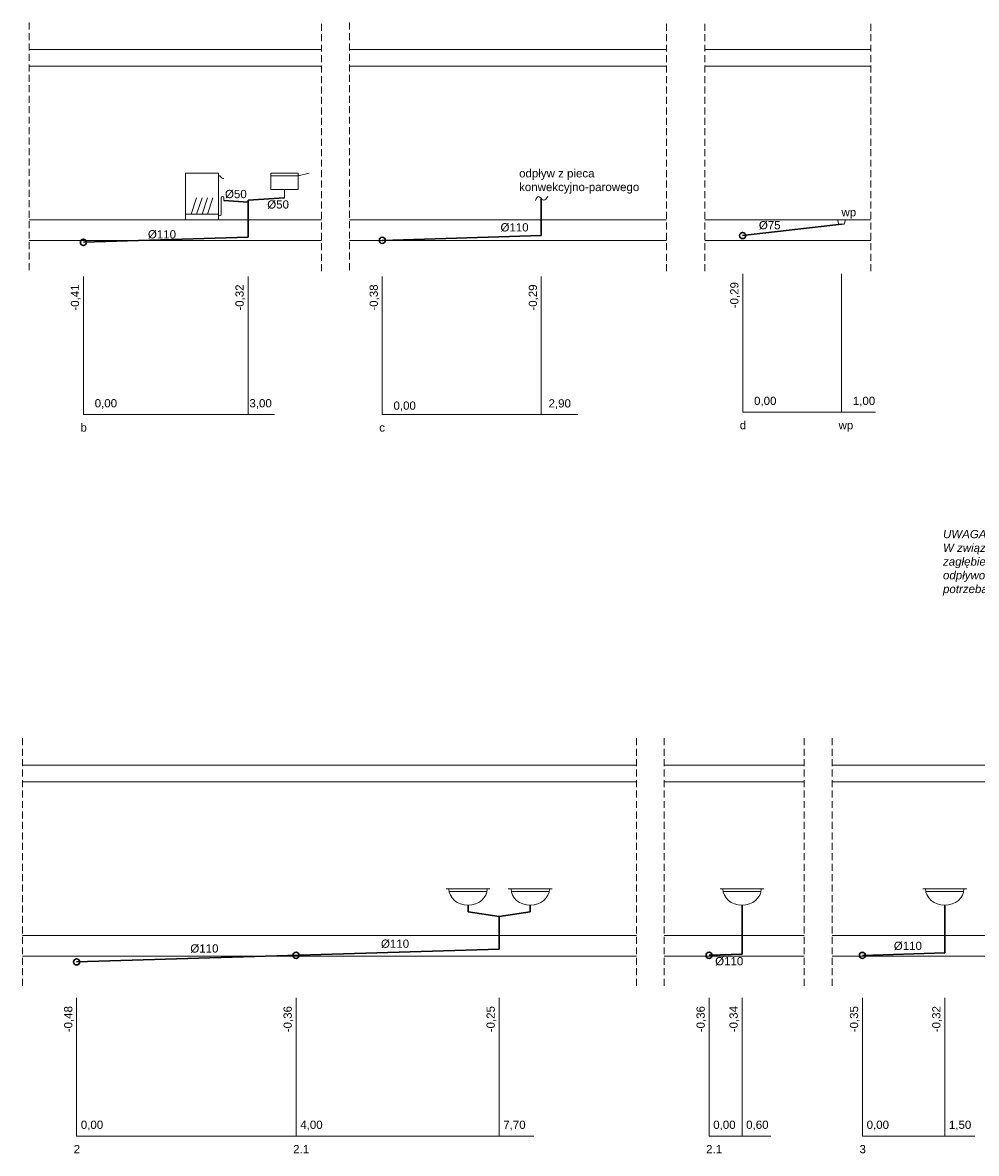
# Model space of a CAD drawing. Header units: millimetres. Extents: x 140532 to 182405, y -11883 to 1516.
# Tile 18 of 23: x 157017 to 158755, y -4066 to -2005. Entities that reach past the tile are written whole.
import ezdxf

# ---------------------------------------------------------------- set-up
doc = ezdxf.new("R2010")
doc.units = ezdxf.units.MM
doc.linetypes.add('DASHED', pattern=[19.05, 12.7, -6.35])
for name, color, linetype, lineweight in [('H20_PRZYBORY', 7, 'Continuous', 13), ('H20_STROPY', 8, 'Continuous', 13), ('kan_kuchnia', 30, 'Continuous', 30), ('kanalizacja sanitarna', 24, 'Continuous', 30), ('SAN_0', 7, 'Continuous', 0), ('woda opis', 7, 'Continuous', 25)]:
    doc.layers.add(name, color=color, linetype=linetype, lineweight=lineweight)

# ---------------------------------------------------------------- blocks, each defined once
blk = doc.blocks.new('ZLEW1KR')
at = {"layer": 'H20_PRZYBORY'}
for p, q in [((25, -5), (45, 0)), ((-25, -5), (25, -5)), ((0, -30), (0, -45))]:
    blk.add_line(p, q, dxfattribs=at)
blk.add_lwpolyline([(-25, 0), (25, 0), (25, -30), (-25, -30), (-25, 0)], dxfattribs=at)
blk = doc.blocks.new('ZMYW')
at = {"layer": 'H20_PRZYBORY'}
for p, q in [((-10, 40), (-20, 10)), ((0, 40), (-10, 10)), ((10, 40), (0, 10)), ((20, 40), (10, 10)), ((-30, 10), (30, 10))]:
    blk.add_line(p, q, dxfattribs=at)
blk.add_lwpolyline([(-30, 85), (30, 85), (30, 0), (-30, 0), (-30, 85)], dxfattribs=at)
at = {"layer": 'H20_PRZYBORY', "lineweight": 0}
for points in [[(30, 80), (34, 80), (34, 78), (35, 77)], [(35, 77), (36, 76), (37, 75), (40, 75)], [(35, 40), (35, 43), (40, 43), (40, 40)], [(35, 10), (35, 24), (35, 37), (35, 40)], [(40, 40), (40, 39), (40, 37), (40, 35)], [(30, 10), (30, 6), (35, 6), (35, 10)]]:
    blk.add_open_spline(points, degree=3, dxfattribs=at)
blk = doc.blocks.new('UMYW1')
at = {"layer": 'H20_PRZYBORY'}
for p, q in [((-40, 0), (40, 0)), ((-34, -5), (34, -5))]:
    blk.add_line(p, q, dxfattribs=at)
blk.add_ellipse((0, 0), major_axis=(35, 0), ratio=0.857143, start_param=3.141593, end_param=6.283185, dxfattribs=at)

msp = doc.modelspace()

# ---------------------------------------------------------------- linework, layer by layer
at = {"layer": 'H20_PRZYBORY'}
msp.add_lwpolyline([(158502.3, -2364.2), (158516.5, -2364.2), (158514.2, -2372.2), (158504.7, -2372.2)], close=True, dxfattribs=at)
msp.add_spline([(157951.5, -2328.9), (157957.3, -2322), (157966.4, -2328.4), (157973.9, -2322)], degree=3, dxfattribs=at)
at = {"layer": 'H20_STROPY', "linetype": 'DASHED'}
for p, q in [((157028.9, -2005), (157028.9, -2458)), ((157561.8, -2458), (157561.8, -2005)), ((157612.7, -2005), (157612.7, -2458)), ((158190.5, -2458), (158190.5, -2005)), ((158260.3, -2458), (158260.3, -2005)), ((158563.1, -2458), (158563.1, -2005)), ((157016.8, -3309.2), (157016.8, -3762.2)), ((158135.5, -3309.2), (158135.5, -3762.2)), ((158186.4, -3309.2), (158186.4, -3762.2)), ((158441.2, -3309.2), (158441.2, -3762.2)), ((158492.1, -3309.2), (158492.1, -3762.2))]:
    msp.add_line(p, q, dxfattribs=at)
at = {"layer": 'H20_STROPY'}
for p, q in [((157028.9, -2054.2), (157561.8, -2054.2)), ((157028.9, -2054.2), (157561.8, -2054.2)), ((157612.7, -2054.2), (158190.5, -2054.2)), ((157612.7, -2054.2), (158190.5, -2054.2)), ((158260.3, -2054.2), (158563.1, -2054.2)), ((158260.3, -2054.2), (158563.1, -2054.2)), ((157028.9, -2084.2), (157561.8, -2084.2)), ((157028.9, -2084.2), (157561.8, -2084.2)), ((157612.7, -2084.2), (158190.5, -2084.2)), ((157612.7, -2084.2), (158190.5, -2084.2)), ((158260.3, -2084.2), (158563.1, -2084.2)), ((158260.3, -2084.2), (158563.1, -2084.2)), ((157028.9, -2364.2), (157561.8, -2364.2)), ((157612.7, -2364.2), (158190.5, -2364.2)), ((158260.3, -2364.2), (158563.1, -2364.2)), ((157028.9, -2402.2), (157561.8, -2402.2)), ((157612.7, -2402.2), (158190.5, -2402.2)), ((158260.3, -2402.2), (158563.1, -2402.2)), ((157016.8, -3358.4), (158135.5, -3358.4)), ((157016.8, -3358.4), (158135.5, -3358.4)), ((158186.4, -3358.4), (158441.2, -3358.4)), ((158186.4, -3358.4), (158441.2, -3358.4)), ((158492.1, -3358.4), (158811.2, -3358.4)), ((158492.1, -3358.4), (158811.2, -3358.4)), ((157016.8, -3388.4), (158135.5, -3388.4)), ((157016.8, -3388.4), (158135.5, -3388.4)), ((158186.4, -3388.4), (158441.2, -3388.4)), ((158186.4, -3388.4), (158441.2, -3388.4)), ((158492.1, -3388.4), (158811.2, -3388.4)), ((158492.1, -3388.4), (158811.2, -3388.4)), ((157016.8, -3668.4), (158135.5, -3668.4)), ((158186.4, -3668.4), (158441.2, -3668.4)), ((158492.1, -3668.4), (158811.2, -3668.4)), ((157016.8, -3706.4), (158135.5, -3706.4)), ((158186.4, -3706.4), (158441.2, -3706.4)), ((158492.1, -3706.4), (158811.2, -3706.4))]:
    msp.add_line(p, q, dxfattribs=at)
at = {"layer": 'kan_kuchnia'}
for p, q in [((157494.3, -2324.2), (157427.7, -2328.8)), ((157962.2, -2393), (157962.2, -2325.5)), ((157383.8, -2329.2), (157427.7, -2332.3)), ((157427.7, -2396.3), (157427.7, -2328.8)), ((158509.4, -2372.2), (158329.1, -2393)), ((157127.7, -2405.4), (157427.7, -2396.3)), ((157672.2, -2401.8), (157962.2, -2393))]:
    msp.add_line(p, q, dxfattribs=at)
for centre in [(158329.1, -2393), (157127.7, -2405.4), (157672.2, -2401.8)]:
    msp.add_circle(centre, 5.61, dxfattribs=at)
at = {"layer": 'kanalizacja sanitarna'}
for p, q in [((157828.7, -3613.4), (157828.7, -3625.5)), ((157828.7, -3625.5), (157885.3, -3634.2)), ((157942, -3625.5), (157885.3, -3634.2)), ((157942, -3613.4), (157942, -3625.5)), ((158328.1, -3613.4), (158328.1, -3702.8)), ((158697.6, -3700.4), (158697.6, -3613.4)), ((157885.3, -3693.4), (157885.3, -3634.2)), ((157115.3, -3716.7), (157885.3, -3693.4)), ((158268.1, -3704.6), (158328.1, -3702.8)), ((158547.6, -3704.9), (158697.6, -3700.4))]:
    msp.add_line(p, q, dxfattribs=at)
for centre in [(157515.3, -3704.6), (158268.1, -3704.6), (158547.6, -3704.9), (157115.3, -3716.7)]:
    msp.add_circle(centre, 5.61, dxfattribs=at)
at = {"layer": 'SAN_0'}
for p, q in [((157127.7, -2467.4), (157127.7, -2719.1)), ((157427.7, -2467.4), (157427.7, -2719.1)), ((157672.2, -2467.4), (157672.2, -2719.1)), ((157962.2, -2467.4), (157962.2, -2719.1)), ((158329.4, -2463.1), (158329.4, -2714.8)), ((158509.4, -2463.1), (158509.4, -2714.8)), ((157127.7, -2719.1), (157475.7, -2719.1)), ((157672.2, -2719.1), (158028.7, -2719.1)), ((158329.4, -2714.8), (158571.1, -2714.8)), ((157115.3, -3782.4), (157115.3, -4034)), ((157515.3, -3782.4), (157515.3, -4034)), ((157885.3, -3782.4), (157885.3, -4034)), ((158268.1, -3782.4), (158268.1, -4034)), ((158328.1, -3782.4), (158328.1, -4034)), ((158547.6, -3782.4), (158547.6, -4034)), ((158697.6, -3782.4), (158697.6, -4034)), ((157115.3, -4034), (157948.8, -4034)), ((158268.1, -4034), (158380.5, -4034)), ((158547.6, -4034), (158752.3, -4034))]:
    msp.add_line(p, q, dxfattribs=at)

# ---------------------------------------------------------------- block references
at = {"layer": 'H20_PRZYBORY'}
for name, p in [('ZMYW', (157343.8, -2364.2)), ('ZLEW1KR', (157494.3, -2279.2)), ('UMYW1', (157828.7, -3583.4)), ('UMYW1', (158328.1, -3583.4)), ('UMYW1', (158697.6, -3583.4))]:
    msp.add_blockref(name, p, dxfattribs=at)
at = {"layer": 'H20_PRZYBORY', "xscale": -1}
msp.add_blockref('UMYW1', (157942, -3583.4), dxfattribs=at)

# ---------------------------------------------------------------- texts
at = {"layer": 'H20_PRZYBORY', "char_height": 15, "attachment_point": 1}
for s, width, insert in [('{\\f@Arial Unicode MS|b0|i0|c238|p34;odpływ z pieca konwekcyjno-parowego}', 149.581, (157921.8, -2272.1)), ('{\\f@Arial Unicode MS|b0|i0|c238|p34;%%C50}', 21.464, (157385.7, -2309.9)), ('{\\f@Arial Unicode MS|b0|i0|c238|p34;%%C50}', 21.464, (157462.7, -2328.9)), ('{\\f@Arial Unicode MS|b0|i0|c238|p34;wp}', 21.464, (158509.3, -2343)), ('{\\f@Arial Unicode MS|b0|i0|c238|p34;%%C75}', 21.464, (158358.8, -2366.7)), ('{\\f@Arial Unicode MS|b0|i0|c238|p34;%%C110}', 21.464, (157245.2, -2383.3)), ('{\\f@Arial Unicode MS|b0|i0|c238|p34;%%C110}', 21.464, (157887.8, -2370.6)), ('{\\f@Arial Unicode MS|b0|i0|c238|p34;0,00}', 21.464, (157148.2, -2691.1)), ('{\\f@Arial Unicode MS|b0|i0|c238|p34;3,00}', 21.464, (157430.2, -2691.1)), ('{\\f@Arial Unicode MS|b0|i0|c238|p34;0,00}', 21.464, (157692.8, -2695.4)), ('{\\f@Arial Unicode MS|b0|i0|c238|p34;2,90}', 21.464, (157975.4, -2691.4)), ('{\\f@Arial Unicode MS|b0|i0|c238|p34;0,00}', 21.464, (158350, -2686.8)), ('{\\f@Arial Unicode MS|b0|i0|c238|p34;1,00}', 21.464, (158530, -2686.8)), ('{\\f@Arial Unicode MS|b0|i0|c238|p34;b}', 21.464, (157122.2, -2735.4)), ('{\\f@Arial Unicode MS|b0|i0|c238|p34;c}', 21.464, (157666.8, -2735.4)), ('{\\f@Arial Unicode MS|b0|i0|c238|p34;d}', 21.464, (158324, -2731.1)), ('{\\f@Arial Unicode MS|b0|i0|c238|p34;wp}', 21.464, (158504, -2731.1)), ('{\\f@Arial Unicode MS|b0|i0|c238|p34;%%C110}', 21.464, (157322.5, -3684.7)), ('{\\f@Arial Unicode MS|b0|i0|c238|p34;%%C110}', 21.464, (157670, -3676)), ('{\\f@Arial Unicode MS|b0|i0|c238|p34;%%C110}', 21.464, (158604.7, -3679.9)), ('{\\f@Arial Unicode MS|b0|i0|c238|p34;%%C110}', 21.464, (158279.1, -3707.9)), ('{\\f@Arial Unicode MS|b0|i0|c238|p34;0,00}', 21.464, (157122.9, -4006)), ('{\\f@Arial Unicode MS|b0|i0|c238|p34;4,00}', 21.464, (157522.9, -4006)), ('{\\f@Arial Unicode MS|b0|i0|c238|p34;7,70}', 21.464, (157892.9, -4006)), ('{\\f@Arial Unicode MS|b0|i0|c238|p34;0,00}', 21.464, (158275.6, -4006)), ('{\\f@Arial Unicode MS|b0|i0|c238|p34;0,60}', 21.464, (158335.6, -4006)), ('{\\f@Arial Unicode MS|b0|i0|c238|p34;0,00}', 21.464, (158555.2, -4006)), ('{\\f@Arial Unicode MS|b0|i0|c238|p34;1,50}', 21.464, (158705.2, -4006)), ('{\\f@Arial Unicode MS|b0|i0|c238|p34;2}', 21.464, (157109.9, -4050.4)), ('{\\f@Arial Unicode MS|b0|i0|c238|p34;2.1}', 21.464, (157509.9, -4050.4)), ('{\\f@Arial Unicode MS|b0|i0|c238|p34;2.1}', 21.464, (158262.6, -4050.4)), ('{\\f@Arial Unicode MS|b0|i0|c238|p34;3}', 21.464, (158542.2, -4050.4))]:
    msp.add_mtext_dynamic_manual_height_columns(s, width=width, gutter_width=12.5, heights=[0], dxfattribs=dict(at, insert=insert))
at = {"layer": 'H20_PRZYBORY', "char_height": 15, "attachment_point": 1, "rotation": 90}
for s, insert in [('{\\f@Arial Unicode MS|b0|i0|c238|p34;-0,41}', (157104.7, -2529.9)), ('{\\f@Arial Unicode MS|b0|i0|c238|p34;-0,32}', (157404.7, -2529.9)), ('{\\f@Arial Unicode MS|b0|i0|c238|p34;-0,38}', (157649.3, -2529.9)), ('{\\f@Arial Unicode MS|b0|i0|c238|p34;-0,29}', (157939.3, -2529.9)), ('{\\f@Arial Unicode MS|b0|i0|c238|p34;-0,29}', (158306.5, -2525.6)), ('{\\f@Arial Unicode MS|b0|i0|c238|p34;-0,48}', (157092.4, -3844.9)), ('{\\f@Arial Unicode MS|b0|i0|c238|p34;-0,36}', (157492.4, -3844.9)), ('{\\f@Arial Unicode MS|b0|i0|c238|p34;-0,25}', (157862.4, -3844.9)), ('{\\f@Arial Unicode MS|b0|i0|c238|p34;-0,36}', (158245.1, -3844.9)), ('{\\f@Arial Unicode MS|b0|i0|c238|p34;-0,34}', (158305.1, -3844.9)), ('{\\f@Arial Unicode MS|b0|i0|c238|p34;-0,35}', (158524.7, -3844.9)), ('{\\f@Arial Unicode MS|b0|i0|c238|p34;-0,32}', (158674.7, -3844.9))]:
    msp.add_mtext_dynamic_manual_height_columns(s, width=21.464, gutter_width=12.5, heights=[0], dxfattribs=dict(at, insert=insert))
at = {"layer": 'woda opis', "insert": (158694.4, -2929.6), "char_height": 15, "width": 437.071, "attachment_point": 1}
msp.add_mtext('{\\fArial|b0|i1|c238|p34;UWAGA!\\PW związku z brakiem danych na temat zagłębienia istniejących przewodów odpływowych pod posadzką może zachodzić potrzeba ich przebudowy. }', dxfattribs=at)

doc.saveas('drawing.dxf')
